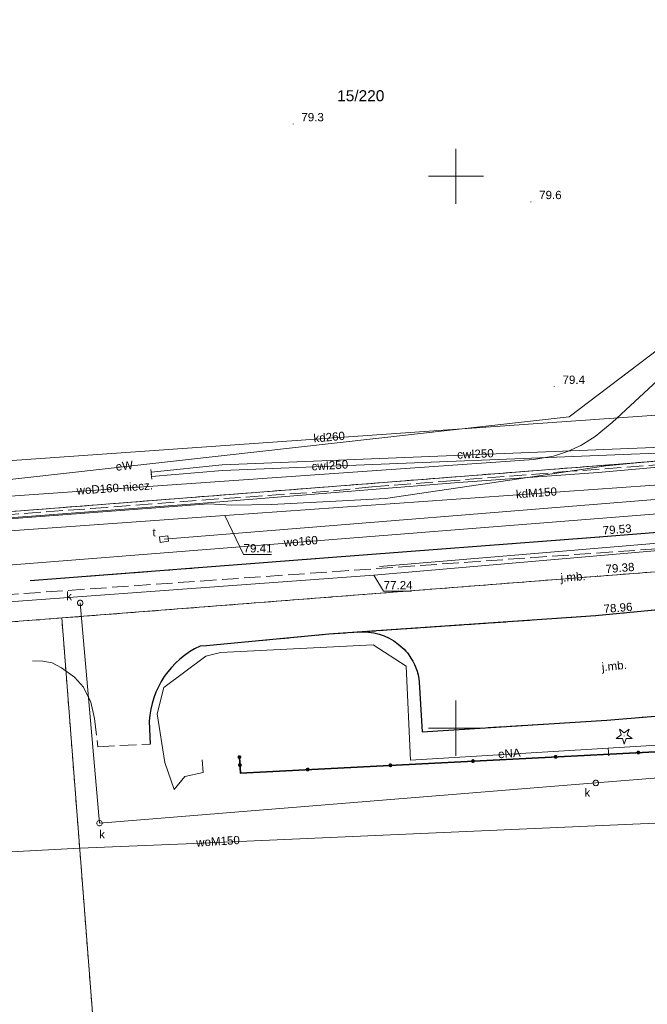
# Model space of a CAD drawing. Extents: x 6411274 to 6413600, y 5890750 to 5892331.
# Tile 10 of 22: x 6412910 to 6412967, y 5891275 to 5891364. Entities that reach past the tile are written whole.
import ezdxf
from ezdxf.enums import TextEntityAlignment as Align

# ---------------------------------------------------------------- set-up
doc = ezdxf.new("R2010")
doc.units = 0
doc.linetypes.add('PRZER1-1', pattern=[1, 0.5, -0.5])
doc.linetypes.add('PRZER3-1', pattern=[2, 1.5, -0.5])
doc.layers.get('0').update_dxf_attribs({"linetype": 'CONTINUOUS'})
for name, color, linetype, lineweight, true_color in [('GELULI', 7, 'CONTINUOUS', 18, 0xfeffff), ('GESUZY', 7, 'CONTINUOUS', 18, 0x008000), ('GSPRDI', 7, 'CONTINUOUS', 18, 0x008000), ('GULCPR', 7, 'CONTINUOUS', 18, 0xd200d2), ('GULCPR_O', 7, 'CONTINUOUS', 18, 0xd200d2), ('GULEPR', 1, 'CONTINUOUS', 18, 0xff0000), ('GULEPR_O', 1, 'CONTINUOUS', 18, 0xff0000), ('GULKPR', 7, 'CONTINUOUS', 18, 0x803300), ('GULKPR_O', 7, 'CONTINUOUS', 18, 0x803300), ('GULTPR', 7, 'CONTINUOUS', 18, 0xff9100), ('GULWPR', 5, 'CONTINUOUS', 18, 0x0000ff), ('GULWPR_O', 5, 'CONTINUOUS', 18, 0x0000ff), ('Ramka sekcyjna', 7, 'CONTINUOUS', 18, 0xa5007c)]:
    doc.layers.add(name, color=color, linetype=linetype, lineweight=lineweight, true_color=true_color)
for name, color, linetype, lineweight in [('GEPPGD', 7, 'CONTINUOUS', 18), ('GESDZI', 7, 'CONTINUOUS', 18), ('GESDZI_O', 7, 'CONTINUOUS', 18), ('GSLKOG', 7, 'CONTINUOUS', 35), ('GSLKRW', 7, 'CONTINUOUS', 25), ('GSPWPN', 7, 'CONTINUOUS', 13), ('GSPWPN_O', 7, 'CONTINUOUS', 13), ('GSPWPS', 7, 'CONTINUOUS', 13), ('GSPWPS_O', 7, 'CONTINUOUS', 13), ('GSSKOA', 7, 'CONTINUOUS', 18), ('GSSKOA_O', 7, 'CONTINUOUS', 18), ('GUPIWZ', 7, 'CONTINUOUS', 18), ('GUPIWZ_O', 7, 'CONTINUOUS', 18), ('GUPPRZ_O', 7, 'CONTINUOUS', 18), ('GUPZCP', 7, 'CONTINUOUS', 18)]:
    doc.layers.add(name, color=color, linetype=linetype, lineweight=lineweight)
doc.styles.add('Arial', font='Arial')

# ---------------------------------------------------------------- blocks, each defined once
blk = doc.blocks.new('GSPWPS1')
blk.add_hatch(color=0).paths.add_polyline_path([(-0.045, 0), (-0.043467, -0.011647), (-0.038971, -0.0225), (-0.03182, -0.03182), (-0.0225, -0.038971), (-0.011647, -0.043467), (0, -0.045), (0.011647, -0.043467), (0.0225, -0.038971), (0.03182, -0.03182), (0.038971, -0.0225), (0.043467, -0.011647), (0.045, 0), (0.043467, 0.011647), (0.038971, 0.0225), (0.03182, 0.03182), (0.0225, 0.038971), (0.011647, 0.043467), (0, 0.045), (-0.011647, 0.043467), (-0.0225, 0.038971), (-0.03182, 0.03182), (-0.038971, 0.0225), (-0.043467, 0.011647)])
blk = doc.blocks.new('GSPWPN1')
blk.add_hatch(color=0).paths.add_polyline_path([(-0.045, 0), (-0.043467, -0.011647), (-0.038971, -0.0225), (-0.03182, -0.03182), (-0.0225, -0.038971), (-0.011647, -0.043467), (0, -0.045), (0.011647, -0.043467), (0.0225, -0.038971), (0.03182, -0.03182), (0.038971, -0.0225), (0.043467, -0.011647), (0.045, 0), (0.043467, 0.011647), (0.038971, 0.0225), (0.03182, 0.03182), (0.0225, 0.038971), (0.011647, 0.043467), (0, 0.045), (-0.011647, 0.043467), (-0.0225, 0.038971), (-0.03182, 0.03182), (-0.038971, 0.0225), (-0.043467, 0.011647)])
blk = doc.blocks.new('GSPRDI1')
blk.add_hatch(color=0).paths.add_polyline_path([(0, -0.045), (0.013906, -0.042798), (0.02645, -0.036406), (0.036406, -0.02645), (0.042798, -0.013906), (0.045, 0), (0.042798, 0.013906), (0.036406, 0.02645), (0.02645, 0.036406), (0.013906, 0.042798), (0, 0.045), (-0.013906, 0.042798), (-0.02645, 0.036406), (-0.036406, 0.02645), (-0.042798, 0.013906), (-0.045, 0), (-0.042798, -0.013906), (-0.036406, -0.02645), (-0.02645, -0.036406), (-0.013906, -0.042798)])
at = {"color": 0}
blk.add_lwpolyline([(0.272471, 0.088531), (0.713338, -0.231778), (0.168396, -0.231778), (0, -0.750048), (-0.168396, -0.231778), (-0.713338, -0.231778), (-0.272471, 0.088531), (-0.440867, 0.606801), (0, 0.286493), (0.440867, 0.606801)], close=True, dxfattribs=at)
blk = doc.blocks.new('GUPZCP1')
at = {"color": 0}
blk.add_lwpolyline([(0, 0.25), (0, -0.25)], dxfattribs=at)
blk = doc.blocks.new('GUPIWZ1_1')
at = {"color": 0}
blk.add_lwpolyline([(0, 0.25), (0.064705, 0.241481), (0.125, 0.216506), (0.176777, 0.176777), (0.216506, 0.125), (0.241481, 0.064705), (0.25, 0), (0.241481, -0.064705), (0.216506, -0.125), (0.176777, -0.176777), (0.125, -0.216506), (0.064705, -0.241481), (0, -0.25), (-0.064705, -0.241481), (-0.125, -0.216506), (-0.176777, -0.176777), (-0.216506, -0.125), (-0.241481, -0.064705), (-0.25, 0), (-0.241481, 0.064705), (-0.216506, 0.125), (-0.176777, 0.176777), (-0.125, 0.216506), (-0.064705, 0.241481)], close=True, dxfattribs=at)
blk = doc.blocks.new('GUPIWZ1_3')
at = {"color": 0}
blk.add_lwpolyline([(0.375, -0.25), (-0.375, -0.25), (-0.375, 0.25), (0.375, 0.25)], close=True, dxfattribs=at)
blk = doc.blocks.new('GEPPGD1_2')
blk.add_hatch(color=0).paths.add_polyline_path([(0, -0.045), (0.013906, -0.042798), (0.02645, -0.036406), (0.036406, -0.02645), (0.042798, -0.013906), (0.045, 0), (0.042798, 0.013906), (0.036406, 0.02645), (0.02645, 0.036406), (0.013906, 0.042798), (0, 0.045), (-0.013906, 0.042798), (-0.02645, 0.036406), (-0.036406, 0.02645), (-0.042798, 0.013906), (-0.045, 0), (-0.042798, -0.013906), (-0.036406, -0.02645), (-0.02645, -0.036406), (-0.013906, -0.042798)])
blk = doc.blocks.new('KOLO')
blk.add_hatch(color=0).paths.add_polyline_path([(-0.175, 0), (-0.169037, -0.045293), (-0.151554, -0.0875), (-0.123744, -0.123744), (-0.0875, -0.151554), (-0.045293, -0.169037), (0, -0.175), (0.045293, -0.169037), (0.0875, -0.151554), (0.123744, -0.123744), (0.151554, -0.0875), (0.169037, -0.045293), (0.175, 0), (0.169037, 0.045293), (0.151554, 0.0875), (0.123744, 0.123744), (0.0875, 0.151554), (0.045293, 0.169037), (0, 0.175), (-0.045293, 0.169037), (-0.0875, 0.151554), (-0.123744, 0.123744), (-0.151554, 0.0875), (-0.169037, 0.045293)])
blk = doc.blocks.new('GSLKOG1')
blk.add_hatch(color=0).paths.add_polyline_path([(-0.175, 0), (-0.169037, -0.045293), (-0.151554, -0.0875), (-0.123744, -0.123744), (-0.0875, -0.151554), (-0.045293, -0.169037), (0, -0.175), (0.045293, -0.169037), (0.0875, -0.151554), (0.123744, -0.123744), (0.151554, -0.0875), (0.169037, -0.045293), (0.175, 0), (0.169037, 0.045293), (0.151554, 0.0875), (0.123744, 0.123744), (0.0875, 0.151554), (0.045293, 0.169037), (0, 0.175), (-0.045293, 0.169037), (-0.0875, 0.151554), (-0.123744, 0.123744), (-0.151554, 0.0875), (-0.169037, 0.045293)])

msp = doc.modelspace()

# ---------------------------------------------------------------- linework, layer by layer
at = {"layer": 'GELULI', "color": 7, "linetype": 'PRZER3-1', "lineweight": 18, "true_color": 0xffffff, "elevation": 9.97}
msp.add_lwpolyline([(6412789.048, 5891995.571), (6412627.966, 5892053.314), (6412481.142, 5892099.912), (6412252.825, 5892138.596), (6412219.804, 5892134.323), (6412188.336, 5892103.827), (6412183.778, 5892058.466), (6412196.095, 5891983.806), (6412222.539, 5891879.036), (6412256.012, 5891790.668), (6412299.116, 5891700.032), (6412356.65, 5891605.822), (6412404.282, 5891544.804), (6412467.068, 5891475.152), (6412524.029, 5891422.815), (6412565.885, 5891387.351), (6412618.27, 5891349.351), (6412674.999, 5891317.594), (6412739.056, 5891301.037), (6412807.999, 5891301.037), (6412906.863, 5891311.916), (6412996, 5891318.205)], dxfattribs=at)
at = {"layer": 'GESDZI', "color": 7, "linetype": 'Continuous', "lineweight": 18, "elevation": 10.22}
for points in [[(6412949.76, 5891393.1), (6412954.154, 5891366.365), (6412983.942, 5891371.294), (6413003.68, 5891336.7), (6412999.04, 5891326.59), (6412983.31, 5891325.37), (6412885.72, 5891317.75), (6412879.07, 5891386.23)], [(6412875.65, 5891161.65), (6412901.31, 5891163.65), (6412896.32, 5891228.34), (6412920.47, 5891230.22), (6412914.28, 5891309.98), (6412984.08, 5891315.41), (6412984.81, 5891305.99), (6413000.81, 5891307.4), (6413009.33, 5891280.16), (6413021.87, 5891243.03), (6413074.1, 5891247.1), (6413102.76, 5891201.17), (6413106.835, 5891194.638), (6413118.548, 5891166.594), (6413128.646, 5891135.05), (6413135.14, 5891136.3), (6413140.099, 5891086.538), (6413035.102, 5891023.7), (6412895.368, 5891128.204), (6412877.195, 5891141.733)]]:
    msp.add_lwpolyline(points, close=True, dxfattribs=at)
msp.add_lwpolyline([(6412633.14, 5891351.52), (6412653.276, 5891336.487), (6412700.786, 5891320.873), (6412735.63, 5891313.81), (6412741.602, 5891312.604), (6412796.15, 5891311.34), (6412802.099, 5891311.202), (6412811.49, 5891311.94), (6412863.642, 5891316.032), (6412876.75, 5891317.05), (6412885.72, 5891317.75), (6412983.31, 5891325.37), (6412984.08, 5891315.41), (6412914.28, 5891309.98), (6412864.428, 5891306.106), (6412865.204, 5891296.139), (6412861.217, 5891295.833), (6412833.103, 5891293.645), (6412803.922, 5891291.374), (6412801.628, 5891291.197), (6412741.121, 5891292.609), (6412693.768, 5891302.139), (6412645.371, 5891315.309), (6412564.218, 5891378.107)], dxfattribs=at)
at = {"layer": 'GESUZY', "color": 96, "linetype": 'PRZER1-1', "lineweight": 18, "true_color": 0x008000, "elevation": 10.08}
for points in [[(6412959.05, 5891560.56), (6412973.617, 5891440.781), (6412983.942, 5891371.294), (6413003.68, 5891336.7), (6413009.013, 5891327.37), (6412999.04, 5891326.59), (6412983.31, 5891325.37), (6412885.72, 5891317.75), (6412876.75, 5891317.05), (6412863.642, 5891316.032), (6412811.49, 5891311.94), (6412802.099, 5891311.202), (6412796.15, 5891311.34), (6412741.602, 5891312.604), (6412735.63, 5891313.81), (6412700.786, 5891320.873), (6412653.276, 5891336.487), (6412633.14, 5891351.52)], [(6412811.49, 5891311.94), (6412863.642, 5891316.032), (6412876.75, 5891317.05), (6412885.72, 5891317.75), (6412983.31, 5891325.37), (6412999.04, 5891326.59), (6413009.013, 5891327.37), (6413013.996, 5891317.725), (6412984.08, 5891315.41), (6412914.28, 5891309.98), (6412864.428, 5891306.106), (6412865.204, 5891296.139), (6412861.217, 5891295.833), (6412833.103, 5891293.645)], [(6412833.103, 5891293.645), (6412861.217, 5891295.833), (6412865.204, 5891296.139), (6412867.787, 5891262.844), (6412870.62, 5891226.35), (6412896.32, 5891228.34), (6412920.47, 5891230.22), (6412914.28, 5891309.98), (6412984.08, 5891315.41), (6413013.996, 5891317.725), (6413018.53, 5891308.96), (6413032.429, 5891282.066), (6413051.302, 5891283.626), (6413074.1, 5891247.1), (6413102.76, 5891201.17), (6413106.835, 5891194.638), (6413118.548, 5891166.594), (6413128.646, 5891135.05), (6413135.14, 5891136.3), (6413140.099, 5891086.538), (6413035.102, 5891023.7), (6412895.368, 5891128.204), (6412877.195, 5891141.733), (6412824.066, 5891181.287)]]:
    msp.add_lwpolyline(points, dxfattribs=at)
at = {"layer": 'GSLKOG', "color": 7, "linetype": 'Continuous', "lineweight": 35, "elevation": 10.18}
msp.add_lwpolyline([(6412930.381, 5891297.371), (6412930.465, 5891295.934), (6412995.102, 5891299.253)], dxfattribs=at)
at = {"layer": 'GSLKRW', "color": 7, "linetype": 'Continuous', "lineweight": 25, "elevation": 10.18}
for points in [[(6413012.2, 5891290.51), (6413012.47, 5891296.31, 0.057729), (6413012.17, 5891301.2, 0.060436), (6413010.42, 5891306.64, 0.152957), (6413002.26, 5891315.83, 0.165329), (6412988.85, 5891319.32), (6412984.96, 5891319.04), (6412962.58, 5891317.28), (6412938.02, 5891315.4), (6412911.417, 5891313.346)], [(6413007.48, 5891290.21), (6413005.79, 5891298.08), (6413005.1, 5891301.13, 0.103373), (6413002.67, 5891306.27, 0.068089), (6412999.74, 5891309.14, 0.14002), (6412990.8, 5891312.33), (6412987.67, 5891312.31), (6412983.16, 5891312.15), (6412962.66, 5891310.18), (6412941.04, 5891308.68), (6412938.49, 5891308.5), (6412927.39, 5891307.47), (6412926.81, 5891307.43, 0.276986), (6412922.21, 5891300.63), (6412922.3, 5891298.54)]]:
    msp.add_lwpolyline(points, format="xyb", dxfattribs=at)
msp.add_lwpolyline([(6412941.04, 5891308.68), (6412941.57, 5891308.717, -0.190469), (6412945.14, 5891307.3, -0.049356), (6412945.74, 5891306.63, -0.126491), (6412946.68, 5891304.17), (6412946.93, 5891299.67), (6412963.68, 5891300.72), (6412980.84, 5891302.15), (6412980.83, 5891303.73), (6412980.56, 5891306.41, -0.419746), (6412985.15, 5891312.11), (6412987.67, 5891312.31), (6412983.16, 5891312.15), (6412962.66, 5891310.18)], format="xyb", close=True, dxfattribs=at)
at = {"layer": 'GSSKOA', "color": 7, "linetype": 'PRZER3-1', "lineweight": 18, "elevation": 10.18}
for points in [[(6413012.2, 5891290.51), (6413012.47, 5891296.31, 0.057729), (6413012.17, 5891301.2, 0.060436), (6413010.42, 5891306.64, 0.035247), (6413009.05, 5891309.19, 0.097595), (6413002.26, 5891315.83, 0.165329), (6412988.85, 5891319.32), (6412984.96, 5891319.04), (6412962.58, 5891317.28), (6412938.02, 5891315.4), (6412911.417, 5891313.346)], [(6412911.635, 5891306.09), (6412912.575, 5891306.069), (6412913.406, 5891305.919), (6412914.253, 5891305.472), (6412915.43, 5891304.605), (6412916.234, 5891303.712), (6412916.908, 5891302.341), (6412917.245, 5891300.864), (6412917.545, 5891298.32), (6412922.3, 5891298.54), (6412922.21, 5891300.63, -0.276986), (6412926.81, 5891307.43), (6412927.39, 5891307.47), (6412938.49, 5891308.5), (6412941.04, 5891308.68), (6412962.66, 5891310.18), (6412983.16, 5891312.15), (6412987.67, 5891312.31), (6412990.8, 5891312.33, -0.075979), (6412995.9, 5891311.21, -0.072466), (6412999.74, 5891309.14, -0.178934), (6413005.1, 5891301.13), (6413005.79, 5891298.08), (6413007.48, 5891290.21)]]:
    msp.add_lwpolyline(points, format="xyb", dxfattribs=at)
msp.add_lwpolyline([(6412941.04, 5891308.68), (6412941.57, 5891308.717, -0.190469), (6412945.14, 5891307.3, -0.049356), (6412945.74, 5891306.63, -0.126491), (6412946.68, 5891304.17), (6412946.93, 5891299.67), (6412963.68, 5891300.72), (6412980.84, 5891302.15), (6412980.83, 5891303.73), (6412980.56, 5891306.41, -0.419746), (6412985.15, 5891312.11), (6412987.67, 5891312.31), (6412983.16, 5891312.15), (6412962.66, 5891310.18)], format="xyb", close=True, dxfattribs=at)
at = {"layer": 'GULCPR', "color": 212, "linetype": 'Continuous', "lineweight": 18, "true_color": 0xd200d2, "elevation": 10.14}
for points in [[(6412922.384, 5891323.19), (6412928.828, 5891323.84), (6412974.71, 5891325.701), (6412978.352, 5891289.973), (6412979.376, 5891279.219), (6412982.932, 5891239.373), (6412976.949, 5891238.914)], [(6412976.52, 5891239.282), (6412982.503, 5891239.741), (6412978.878, 5891279.181), (6412978.052, 5891289.95), (6412974.25, 5891325.164), (6412928.857, 5891323.341), (6412922.407, 5891322.791)]]:
    msp.add_lwpolyline(points, dxfattribs=at)
at = {"layer": 'GULEPR', "color": 1, "linetype": 'Continuous', "lineweight": 18, "true_color": 0xff0000, "elevation": 10.14}
for points in [[(6412879.644, 5891319.186), (6412960.268, 5891328.194), (6412991.899, 5891352.182), (6413059.829, 5891378.339), (6413108.803, 5891392.579)], [(6412905.09, 5891318.73), (6412926.72, 5891320.35), (6412950.24, 5891322.26), (6412962.89, 5891323.15), (6412974.76, 5891324.23), (6412985.64, 5891325.09), (6412998.96, 5891326.11), (6412999.97, 5891326.5), (6413003.91, 5891334.89), (6413004.59, 5891337.57), (6413002.1, 5891340.67), (6413001.23, 5891341.67), (6412992.25, 5891357.45), (6412986.12, 5891368.56)], [(6412909.54, 5891318.97), (6412920.82, 5891319.81), (6412927.56, 5891320.31), (6412929.68, 5891320.19), (6412933.27, 5891320.27), (6412939.69, 5891320.6), (6412943.61, 5891320.79), (6412954.07, 5891322.35), (6412963.59, 5891323.75), (6412973.28, 5891324.69), (6412976.16, 5891324.88), (6412986.06, 5891325.36), (6412989.08, 5891325.26), (6412994.25, 5891325.38), (6413004.67, 5891325.85), (6413013.5, 5891326.61), (6413017.47, 5891327.97), (6413029.58, 5891331.9), (6413032.39, 5891332.91), (6413050.54, 5891337.52)], [(6412927.005, 5891297.13), (6412927.087, 5891295.983), (6412925.422, 5891295.614), (6412924.449, 5891294.442), (6412923.62, 5891296.889), (6412922.914, 5891301.283), (6412923.524, 5891303.685), (6412927.334, 5891306.529), (6412928.67, 5891306.85), (6412942.512, 5891307.558), (6412945.48, 5891305.6), (6412945.885, 5891297.087), (6412963.799, 5891298.178), (6412963.853, 5891297.48), (6412963.799, 5891298.178), (6412982.051, 5891299.295), (6412981.43, 5891307.2), (6412982.872, 5891310.693), (6412985.581, 5891311.104), (6412990.248, 5891311.367), (6412996.006, 5891310.259), (6413000, 5891307.77), (6413002.764, 5891305.318)]]:
    msp.add_lwpolyline(points, dxfattribs=at)
at = {"layer": 'GULEPR', "color": 1, "linetype": 'PRZER3-1', "lineweight": 18, "true_color": 0xff0000, "elevation": 10.14}
msp.add_lwpolyline([(6412994.02, 5891354.409), (6412997.05, 5891349.021), (6413002.38, 5891339.672), (6413005.268, 5891334.745), (6413008.973, 5891328.178), (6413009.684, 5891326.853), (6413003.983, 5891326.421), (6412991.111, 5891325.531), (6412980.856, 5891324.801), (6412970.966, 5891324.063), (6412960.346, 5891323.271), (6412949.886, 5891322.435), (6412942.392, 5891321.864), (6412938.452, 5891321.468), (6412928.463, 5891320.761), (6412918.36, 5891320), (6412897.965, 5891318.481)], dxfattribs=at)
at = {"layer": 'GULKPR', "color": 36, "linetype": 'Continuous', "lineweight": 18, "true_color": 0x803300, "elevation": 10.14}
for points in [[(6412869.944, 5891320.926), (6412897.305, 5891323.37), (6413003.357, 5891330.845), (6413013.131, 5891320.172), (6413038.035, 5891286.663), (6413078.142, 5891235.838)], [(6412985.539, 5891323.238), (6412929.06, 5891319.251), (6412884.152, 5891316.064), (6412852.187, 5891313.299), (6412819.751, 5891310.007), (6412802.234, 5891308.696), (6412795.31, 5891308.359)], [(6412943.06, 5891314.63), (6413003.98, 5891319.76)], [(6413027.37, 5891307.46), (6413024.18, 5891307.32), (6413015.1, 5891319.35), (6413007.83, 5891319.27), (6413004.66, 5891319.19), (6412973.57, 5891316.54), (6412942.55, 5891313.87), (6412850.02, 5891307.1), (6412845.09, 5891308.62)], [(6413012.004, 5891245.453), (6413009.575, 5891275.902), (6413007.68, 5891298.64), (6412962.685, 5891295.032), (6412917.702, 5891291.387), (6412915.95, 5891311.34)]]:
    msp.add_lwpolyline(points, dxfattribs=at)
at = {"layer": 'GULTPR', "color": 30, "linetype": 'Continuous', "lineweight": 18, "true_color": 0xff9100, "elevation": 10.14}
msp.add_lwpolyline([(6412923.545, 5891317.122), (6412972.158, 5891321.042), (6412988.87, 5891321.482), (6412999.647, 5891323.343), (6413013.31, 5891323.869), (6412997.733, 5891348.503), (6413105.61, 5891389.763), (6413096.748, 5891419.973), (6413099.633, 5891420.327)], dxfattribs=at)
at = {"layer": 'GULWPR', "color": 5, "linetype": 'Continuous', "lineweight": 18, "true_color": 0x0000ff, "elevation": 10.14}
for points in [[(6412881.108, 5891319.029), (6412957.06, 5891324.338), (6412958.844, 5891324.634), (6412960.126, 5891325.05), (6412961.322, 5891325.598), (6412962.611, 5891326.431), (6412964.149, 5891327.698), (6412988.413, 5891350.173), (6412996.882, 5891353.332), (6412998.208, 5891353.79), (6413015.521, 5891360.254), (6413017.36, 5891361.142), (6413023.63, 5891363.403), (6413032.512, 5891366.401), (6413043.073, 5891369.872), (6413054.743, 5891373.937), (6413089.256, 5891385.463), (6413099.2, 5891389.22)], [(6413030.73, 5891327.82), (6413030.17, 5891327.76), (6413014.12, 5891325.04), (6413001.55, 5891321.05), (6412975.9, 5891320.03), (6412890.31, 5891313.24), (6412886.69, 5891312.98), (6412884, 5891312.82), (6412881.61, 5891314.87), (6412881.5, 5891314.95), (6412881.223, 5891314.812)], [(6412977.035, 5891291.783), (6412925.544, 5891289.529), (6412915.899, 5891289.11), (6412908.52, 5891288.74)]]:
    msp.add_lwpolyline(points, dxfattribs=at)
at = {"layer": 'GUPPRZ_O', "color": 36, "linetype": 'Continuous', "lineweight": 13, "true_color": 0x803300, "elevation": 10.8, "flags": 128}
for points in [[(6412929.06, 5891319.251), (6412930.753, 5891315.746), (6412933.273, 5891315.746)], [(6412942.55, 5891313.87), (6412943.447, 5891312.404), (6412945.967, 5891312.404)]]:
    msp.add_lwpolyline(points, dxfattribs=at)
at = {"layer": 'Ramka sekcyjna', "color": 224, "linetype": 'Continuous', "lineweight": 18, "true_color": 0xa5007c, "elevation": 100, "flags": 128}
for points in [[(6412950, 5891347.5), (6412950, 5891352.5)], [(6412952.5, 5891350), (6412947.5, 5891350)], [(6412950, 5891297.5), (6412950, 5891302.5)], [(6412952.5, 5891300), (6412947.5, 5891300)]]:
    msp.add_lwpolyline(points, dxfattribs=at)

# ---------------------------------------------------------------- block references
at = {"layer": 'GEPPGD', "color": 7, "linetype": 'Continuous', "lineweight": 18}
msp.add_blockref('GEPPGD1_2', (6412914.28, 5891309.98, 10.24), dxfattribs=at)
at = {"layer": 'GSLKOG', "color": 7, "linetype": 'Continuous', "lineweight": 35}
for name, p, rotation in [('GSLKOG1', (6412930.381, 5891297.371, 10.18), 273.3484083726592), ('KOLO', (6412959.038, 5891297.401, 10.18), 2.938642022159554), ('KOLO', (6412959.038, 5891297.401, 10.18), 2.938642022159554), ('KOLO', (6412966.528, 5891297.786, 10.18), 2.938642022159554), ('KOLO', (6412966.528, 5891297.786, 10.18), 2.938642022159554), ('KOLO', (6412930.423, 5891296.653, 10.18), 273.3484083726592), ('KOLO', (6412930.423, 5891296.653, 10.18), 273.3484083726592), ('KOLO', (6412936.568, 5891296.248, 10.18), 2.938642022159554), ('KOLO', (6412936.568, 5891296.248, 10.18), 2.938642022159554), ('KOLO', (6412944.058, 5891296.632, 10.18), 2.938642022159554), ('KOLO', (6412944.058, 5891296.632, 10.18), 2.938642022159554), ('KOLO', (6412951.548, 5891297.017, 10.18), 2.938642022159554), ('KOLO', (6412951.548, 5891297.017, 10.18), 2.938642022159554)]:
    msp.add_blockref(name, p, dxfattribs=dict(at, rotation=rotation))
at = {"layer": 'GSPRDI', "color": 96, "linetype": 'Continuous', "lineweight": 18, "true_color": 0x008000}
msp.add_blockref('GSPRDI1', (6412965.25, 5891299.29, 10.12), dxfattribs=at)
at = {"layer": 'GSPWPN', "color": 7, "linetype": 'Continuous', "lineweight": 13}
for p in [(6412935.24, 5891354.73, 10.08), (6412956.79, 5891347.68, 10.08), (6412958.91, 5891330.94, 10.08)]:
    msp.add_blockref('GSPWPN1', p, dxfattribs=at)
at = {"layer": 'GSPWPS', "color": 7, "linetype": 'Continuous', "lineweight": 13}
for p in [(6412962.58, 5891317.28, 10.08), (6412962.84, 5891313.79, 10.08), (6412962.66, 5891310.18, 10.08)]:
    msp.add_blockref('GSPWPS1', p, dxfattribs=at)
at = {"layer": 'GUPIWZ', "color": 7, "linetype": 'Continuous', "lineweight": 18, "rotation": 8.04005154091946}
msp.add_blockref('GUPIWZ1_3', (6412923.545, 5891317.122, 10.18), dxfattribs=at)
at = {"layer": 'GUPIWZ', "color": 7, "linetype": 'Continuous', "lineweight": 18}
for p in [(6412915.95, 5891311.34, 10.18), (6412962.685, 5891295.032, 10.18), (6412917.702, 5891291.387, 10.18)]:
    msp.add_blockref('GUPIWZ1_1', p, dxfattribs=at)
at = {"layer": 'GUPZCP', "color": 7, "linetype": 'Continuous', "lineweight": 18}
for p, rotation in [((6412922.384, 5891323.19, 10.16), 185.8736844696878), ((6412922.407, 5891322.791, 10.16), 186.9063271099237)]:
    msp.add_blockref('GUPZCP1', p, dxfattribs=dict(at, rotation=rotation))

# ---------------------------------------------------------------- texts
at = {"layer": 'GESDZI_O', "color": 7, "linetype": 'Continuous', "lineweight": 0, "style": 'Arial'}
msp.add_text('15/220', height=1, dxfattribs=at).set_placement((6412941.375, 5891356.797, 10.8), align=Align.CENTER)
at = {"layer": 'GSPWPN_O', "color": 7, "linetype": 'Continuous', "lineweight": 0, "style": 'Arial'}
for s, p in [('79.3', (6412935.99, 5891354.98, 10.8)), ('79.6', (6412957.54, 5891347.93, 10.8)), ('79.4', (6412959.66, 5891331.19, 10.8))]:
    msp.add_text(s, height=0.75, dxfattribs=at).set_placement(p)
at = {"layer": 'GSPWPS_O', "color": 7, "linetype": 'Continuous', "lineweight": 0, "style": 'Arial'}
for s, p in [('79.53', (6412963.33, 5891317.53, 10.8)), ('79.38', (6412963.59, 5891314.04, 10.8)), ('78.96', (6412963.41, 5891310.43, 10.8))]:
    msp.add_text(s, height=0.75, rotation=4.49658, dxfattribs=at).set_placement(p)
at = {"layer": 'GSSKOA_O', "color": 7, "linetype": 'Continuous', "lineweight": 0, "style": 'Arial'}
for rotation, p in [(3.96885, (6412960.643, 5891313.336, 10.8)), (5.48914, (6412964.383, 5891305.267, 10.8))]:
    msp.add_text('j.mb.', height=0.75, rotation=rotation, dxfattribs=at).set_placement(p, align=Align.CENTER)
at = {"layer": 'GULCPR_O', "color": 212, "linetype": 'Continuous', "lineweight": 0, "true_color": 0xd200d2, "style": 'Arial'}
for rotation, p in [(2.32231, (6412951.781, 5891324.477, 10.8)), (3.36222, (6412938.596, 5891323.438, 10.8))]:
    msp.add_text('cwI250', height=0.75, rotation=rotation, dxfattribs=at).set_placement(p, align=Align.CENTER)
at = {"layer": 'GULEPR_O', "color": 1, "linetype": 'Continuous', "lineweight": 0, "true_color": 0xff0000, "style": 'Arial'}
for s, rotation, p in [('eW', 6.37461, (6412919.989, 5891323.398, 10.8)), ('eNA', 4.54676, (6412954.865, 5891297.34, 10.8))]:
    msp.add_text(s, height=0.75, rotation=rotation, dxfattribs=at).set_placement(p, align=Align.CENTER)
at = {"layer": 'GULKPR_O', "color": 36, "linetype": 'Continuous', "lineweight": 0, "true_color": 0x803300, "style": 'Arial'}
for s, rotation, p in [('kd260', 5.09441, (6412938.546, 5891326.001, 10.8)), ('kdM150', 4.03753, (6412957.32, 5891320.952, 10.8))]:
    msp.add_text(s, height=0.75, rotation=rotation, dxfattribs=at).set_placement(p, align=Align.CENTER)
at = {"layer": 'GULWPR_O', "color": 5, "linetype": 'Continuous', "lineweight": 0, "true_color": 0x0000ff, "style": 'Arial'}
for s, rotation, p in [('woD160-niecz.', 3.99857, (6412919.105, 5891321.391, 10.8)), ('wo160', 4.53586, (6412935.969, 5891316.556, 10.8)), ('woM150', 3.56603, (6412928.459, 5891289.378, 10.8))]:
    msp.add_text(s, height=0.75, rotation=rotation, dxfattribs=at).set_placement(p, align=Align.CENTER)
at = {"layer": 'GUPIWZ_O', "color": 7, "linetype": 'Continuous', "lineweight": 0, "style": 'Arial'}
for s, p in [('t', (6412922.795, 5891317.372, 10.8)), ('k', (6412915.2, 5891311.59, 10.8)), ('k', (6412962.167, 5891293.782, 10.8)), ('k', (6412918.193, 5891290.009, 10.8))]:
    msp.add_text(s, height=0.75, dxfattribs=at).set_placement(p, align=Align.RIGHT)
at = {"layer": 'GUPPRZ_O', "color": 36, "linetype": 'Continuous', "lineweight": 0, "true_color": 0x803300, "style": 'Arial'}
msp.add_text('79.41', height=0.75, rotation=360, dxfattribs=at).set_placement((6412930.753, 5891315.918, 10.8))
msp.add_text('77.24', height=0.75, dxfattribs=at).set_placement((6412943.447, 5891312.577, 10.8))

doc.saveas('drawing.dxf')
